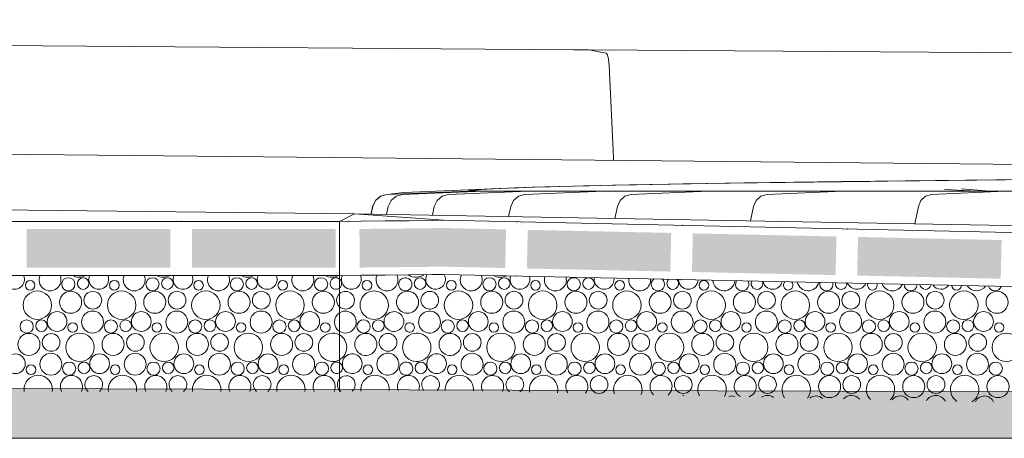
# Model space of a CAD drawing. Header units: millimetres. Extents: x 27350 to 76432, y -300 to 6935.
# Tile 21 of 43: x 68498 to 69774, y -300 to 242. Entities that reach past the tile are written whole.
import ezdxf

# ---------------------------------------------------------------- set-up
doc = ezdxf.new("R2010")
doc.units = ezdxf.units.MM
doc.header["$MEASUREMENT"] = 0
for name, color, linetype in [('Nouveau_Terrain _ Modifié.Terrain', 7, 'Continuous'), ('Nouveau_Terrain _ Original.Terrain', 7, 'Continuous'), ('Nouveau_VRD _ Voirie 3d.VRD', 7, 'Continuous'), ('VRD _ Bordure.VRD', 7, 'Continuous')]:
    doc.layers.add(name, color=color, linetype=linetype)

# ---------------------------------------------------------------- blocks, each defined once
blk = doc.blocks.new('Élément de coupe_10')
at = {"layer": 'VRD _ Bordure.VRD', "color": 7, "linetype": 'Continuous', "lineweight": 15}
for p, q in [((68316.8, 209.7), (69216.3, 203.1)), ((69216.3, 203.1), (69235.9, 203)), ((69235.9, 203), (69258.1, 198.6)), ((69235.9, 203), (70101.7, 197.1)), ((69258.1, 198.6), (69259.9, 196.4)), ((69259.9, 196.4), (69261.3, 190.8)), ((69261.3, 190.8), (69262.1, 183)), ((69262.1, 183), (69267.7, 63)), ((69267.7, 63), (69267.7, 59.9))]:
    blk.add_line(p, q, dxfattribs=at)
blk = doc.blocks.new('Élément de coupe_11')
at = {"layer": 'VRD _ Bordure.VRD', "color": 7, "linetype": 'Continuous', "lineweight": 15}
for p, q in [((69164.5, 25.1), (69266.8, 27.6)), ((69266.8, 27.6), (69270.5, 27.7)), ((69270.5, 27.7), (69412.9, 30.2)), ((69412.9, 30.2), (69418, 30.2)), ((69418, 30.2), (69599.8, 32.7)), ((69599.8, 32.7), (69606.3, 32.8)), ((69606.3, 32.8), (69827.6, 35.3)), ((69827.6, 35.3), (69835.5, 35.4)), ((68974.7, 15.6), (68995.6, 18.1)), ((68995.6, 18.1), (68996.3, 18.2)), ((68996.3, 18.2), (69100, 22.5)), ((69079.3, 20), (69100, 22.5)), ((69100, 22.5), (69100.7, 22.6)), ((69100.2, 22.5), (69100.7, 22.6)), ((69100.7, 22.6), (69162.3, 25)), ((69100.7, 22.6), (69100.7, 22.5)), ((69162.3, 25), (69164.5, 25.1))]:
    blk.add_line(p, q, dxfattribs=at)
blk = doc.blocks.new('Élément de coupe_12')
at = {"layer": 'VRD _ Bordure.VRD', "color": 7, "linetype": 'Continuous', "lineweight": 15}
for p, q in [((68966.3, 13.4), (68959.6, 7.8)), ((68974.7, 15.6), (68966.3, 13.4)), ((69079.3, 20), (68974.7, 15.6)), ((68979.5, 7.8), (68986.2, 13.4)), ((68986.2, 13.4), (68994.6, 15.6)), ((68994.6, 15.6), (69099, 20)), ((69039.1, 7.8), (69045.8, 13.4)), ((69045.8, 13.4), (69054.1, 15.6)), ((69054.1, 15.6), (69157.7, 20)), ((69080, 20), (69079.3, 20)), ((69099, 20), (69080, 20)), ((69138.2, 7.8), (69144.8, 13.4)), ((69144.8, 13.4), (69153, 15.6)), ((69153, 15.6), (69255.3, 20)), ((69276.2, 7.8), (69282.6, 13.4)), ((69282.6, 13.4), (69290.7, 15.6)), ((69290.7, 15.6), (69391.2, 20)), ((69452.4, 7.8), (69458.7, 13.4)), ((69458.7, 13.4), (69466.6, 15.6)), ((69466.6, 15.6), (69564.8, 20)), ((69666, 7.8), (69672.1, 13.4)), ((69672.1, 13.4), (69679.8, 15.6)), ((69679.8, 15.6), (69775.2, 20)), ((69915.9, 7.8), (69921.8, 13.4)), ((69921.8, 13.4), (69929.2, 15.6)), ((69929.2, 15.6), (70021.3, 20)), ((70206.8, 13.4), (70206.8, 13.4)), ((70214, 15.6), (70214, 15.6)), ((68959.6, 7.8), (68956, 0)), ((68975.9, 0), (68979.5, 7.8)), ((69035.6, 0), (69039.1, 7.8)), ((69134.7, 0), (69138.2, 7.8)), ((69272.7, 0), (69276.2, 7.8)), ((69449.1, 0), (69452.4, 7.8)), ((69662.7, 0), (69666, 7.8)), ((69912.7, 0), (69915.9, 7.8)), ((70201.1, 7.8), (70201.1, 7.8)), ((68956, 0), (68953.9, -9.5)), ((68973.7, -9.9), (68975.9, 0)), ((69033.2, -11), (69035.6, 0)), ((69131.9, -12.7), (69134.7, 0)), ((69269.5, -15.2), (69272.7, 0)), ((69445.2, -18.4), (69449.1, 0)), ((69658.2, -22.2), (69662.7, 0)), ((69907.5, -26.7), (69912.7, 0))]:
    blk.add_line(p, q, dxfattribs=at)
blk = doc.blocks.new('Élément de coupe_17')
at = {"layer": 'VRD _ Bordure.VRD', "color": 7, "linetype": 'Continuous', "lineweight": 15}
for p, q in [((68959.3, 7.8), (68966, 13.4)), ((68966.2, 13.4), (68959.5, 7.8)), ((68966, 13.4), (68974.4, 15.6)), ((68966.3, 13.4), (68966.2, 13.4)), ((68974.4, 15.6), (68974.6, 15.6)), ((68974.6, 15.6), (68974.6, 15.6)), ((68955.7, 0), (68959.3, 7.8)), ((68959.5, 7.8), (68955.9, 0)), ((68953.6, -9.5), (68955.7, 0)), ((68955.9, 0), (68953.8, -9.5))]:
    blk.add_line(p, q, dxfattribs=at)
blk = doc.blocks.new('*X21')
at = {"layer": 'Nouveau_VRD _ Voirie 3d.VRD', "color": 33, "linetype": 'Continuous', "lineweight": 15, "true_color": 0xf48e54}
for centre, radius in [((68512, -101.9), 6.2), ((68561.5, -100.6), 8.58), ((68580.7, -99.6), 7.52), ((68621.1, -101.9), 6.2), ((68670.6, -100.6), 8.58), ((68689.8, -99.6), 7.52), ((68730.2, -101.9), 6.2), ((68779.8, -100.6), 8.58), ((68798.9, -99.6), 7.52), ((68839.3, -101.9), 6.2), ((68888.9, -100.6), 8.58), ((68521.4, -127.6), 18.4), ((68564.4, -123.8), 14.3), ((68593.2, -121.2), 11.5), ((68630.5, -127.6), 18.4), ((68673.5, -123.8), 14.3), ((68702.4, -121.2), 11.5), ((68739.6, -127.6), 18.4), ((68782.7, -123.8), 14.3), ((68811.5, -121.2), 11.5), ((68848.7, -127.6), 18.4), ((68891.8, -123.8), 14.3), ((68546.9, -148.8), 12.8), ((68592.9, -149.5), 14.2), ((68656, -148.8), 12.8), ((68702, -149.5), 14.2), ((68765.1, -148.8), 12.8), ((68811.2, -149.5), 14.2), ((68874.2, -148.8), 12.8), ((68507.5, -155.2), 8.58), ((68526.7, -154.2), 7.52), ((68567.1, -156.5), 6.2), ((68616.6, -155.2), 8.58), ((68635.8, -154.2), 7.52), ((68676.2, -156.5), 6.2), ((68725.8, -155.2), 8.58), ((68744.9, -154.2), 7.52), ((68785.3, -156.5), 6.2), ((68834.9, -155.2), 8.58), ((68854, -154.2), 7.52), ((68894.4, -156.5), 6.2), ((68510.4, -178.4), 14.3), ((68539.2, -175.8), 11.5), ((68576.5, -182.2), 18.4), ((68619.5, -178.4), 14.3), ((68648.4, -175.8), 11.5), ((68685.6, -182.2), 18.4), ((68728.7, -178.4), 14.3), ((68757.5, -175.8), 11.5), ((68794.7, -182.2), 18.4), ((68837.8, -178.4), 14.3), ((68866.6, -175.8), 11.5), ((68492.9, -203.4), 12.8), ((68538.9, -204.1), 14.2), ((68602, -203.4), 12.8), ((68648, -204.1), 14.2), ((68711.1, -203.4), 12.8), ((68757.2, -204.1), 14.2), ((68820.2, -203.4), 12.8), ((68866.3, -204.1), 14.2), ((68562.6, -209.8), 8.58), ((68581.8, -208.8), 7.52), ((68671.8, -209.8), 8.58), ((68690.9, -208.8), 7.52), ((68780.9, -209.8), 8.58), ((68800, -208.8), 7.52), ((68890, -209.8), 8.58), ((68513.1, -211.1), 6.2), ((68622.2, -211.1), 6.2), ((68731.3, -211.1), 6.2), ((68840.4, -211.1), 6.2)]:
    blk.add_circle(centre, radius, dxfattribs=at)
for centre, radius, start, end in [((68491.8, -94.2), 12.8, 156.7047, 23.2953), ((68537.8, -94.9), 14.2, 156.3267, 23.6733), ((68575.4, -73), 18.4, 242.0872, 297.9128), ((68600.9, -94.2), 12.8, 156.7047, 23.2953), ((68646.9, -94.9), 14.2, 156.3267, 23.6733), ((68684.5, -73), 18.4, 242.0872, 297.9128), ((68710, -94.2), 12.8, 156.7047, 23.2953), ((68756, -94.9), 14.2, 156.3267, 23.6733), ((68793.6, -73), 18.4, 242.0872, 297.9128), ((68819.1, -94.2), 12.8, 156.7047, 23.2953), ((68865.2, -94.9), 14.2, 156.3267, 23.6733), ((68902.7, -73), 18.4, 242.0872, 297.9128), ((68908, -99.6), 7.52, 50.7615, 309.1491), ((68920.6, -121.2), 11.5, 132.7959, 227.1147), ((68920.3, -149.5), 14.2, 122.0477, 237.8629), ((68903.8, -182.2), 18.4, 60.9809, 298.9297), ((68909.1, -208.8), 7.52, 61.7423, 298.1683), ((68522.5, -236.8), 18.4, 352.299, 187.701), ((68565.5, -233), 14.3, 334.3373, 205.6627), ((68594.4, -230.4), 11.5, 309.7752, 230.2248), ((68631.6, -236.8), 18.4, 352.299, 187.701), ((68674.7, -233), 14.3, 334.3373, 205.6627), ((68703.5, -230.4), 11.5, 309.7752, 230.2248), ((68740.7, -236.8), 18.4, 352.299, 187.701), ((68783.8, -233), 14.3, 334.3373, 205.6627), ((68812.6, -230.4), 11.5, 309.7752, 230.2248), ((68849.8, -236.8), 18.4, 352.299, 187.701), ((68892.9, -233), 14.3, 334.3373, 205.6627), ((68921.7, -230.4), 11.5, 141.5863, 218.3243)]:
    blk.add_arc(centre, radius, start, end, dxfattribs=at)
blk = doc.blocks.new('*X22')
at = {"layer": 'Nouveau_VRD _ Voirie 3d.VRD', "linetype": 'Continuous', "lineweight": 15, "true_color": 0xb5b5b5}
for points in [[(68507.7, -29.2), (68507.7, -79.2), (68693.7, -79.2), (68693.7, -29.2)], [(68721.7, -29.2), (68721.7, -79.2), (68907.8, -79.2), (68907.8, -29.2)]]:
    blk.add_hatch(color=253, dxfattribs=at).paths.add_polyline_path(points)
at = {"layer": 'Nouveau_VRD _ Voirie 3d.VRD', "color": 253, "linetype": 'Continuous', "lineweight": 15, "true_color": 0xb5b5b5}
blk.add_point((68707.7, -19.2), dxfattribs=at)
blk = doc.blocks.new('Élément de coupe_20')
at = {"layer": 'Nouveau_VRD _ Voirie 3d.VRD', "linetype": 'Continuous', "lineweight": 0, "true_color": 0x000000}
blk.add_hatch(color=18, dxfattribs=at).paths.add_polyline_path([(68912.7, -236.8), (68912.8, -236.8), (68912.8, -89.2), (68912.8, -89.2)])
blk.add_hatch(color=18, dxfattribs=at).paths.add_polyline_path([(68912.7, -236.8), (68912.8, -236.8), (68912.8, -89.2), (68912.8, -89.2)])
at = {"layer": 'Nouveau_VRD _ Voirie 3d.VRD', "color": 251, "linetype": 'Continuous', "lineweight": 15, "true_color": 0x6a6a6a}
for p, q in [((68932.4, -9.2), (61184.9, 76)), ((68912.8, -89.2), (68912.8, -89.2))]:
    blk.add_line(p, q, dxfattribs=at)
at = {"layer": 'Nouveau_VRD _ Voirie 3d.VRD', "color": 7, "linetype": 'Continuous', "lineweight": 15}
for p, q in [((68912.8, -19.2), (63700.5, -19.2)), ((68912.8, -89.2), (32668.5, -89.2))]:
    blk.add_line(p, q, dxfattribs=at)
at = {"layer": 'Nouveau_VRD _ Voirie 3d.VRD', "color": 7, "linetype": 'Continuous', "lineweight": 15, "flags": 128}
blk.add_lwpolyline([(68912.8, -19.2), (68912.8, -89.2), (68912.7, -239.2)], dxfattribs=at)
at = {"layer": 'Nouveau_VRD _ Voirie 3d.VRD', "lineweight": 0}
for name in ['*X22', '*X21']:
    blk.add_blockref(name, (0, 0), dxfattribs=at)
blk = doc.blocks.new('*X32')
at = {"layer": 'Nouveau_VRD _ Voirie 3d.VRD', "color": 33, "linetype": 'Continuous', "lineweight": 15, "true_color": 0xf48e54}
for centre, radius, start, end in [((69037.3, -94.2), 12.8, 248.4848, 321.362), ((69029.7, -121.2), 11.5, 284.9556, 75.0444), ((69029.4, -149.5), 14.2, 283.3425, 76.6575), ((69053.1, -155.2), 8.58, 132.3797, 227.6203), ((69056, -178.4), 14.3, 127.3344, 232.6656), ((69038.5, -203.4), 12.8, 46.0544, 116.9929), ((69038.5, -203.4), 12.8, 243.0071, 313.9456), ((69030.8, -230.4), 11.5, 319.24, 80.7115)]:
    blk.add_arc(centre, radius, start, end, dxfattribs=at)
blk = doc.blocks.new('*X33')
at = {"layer": 'Nouveau_VRD _ Voirie 3d.VRD', "linetype": 'Continuous', "lineweight": 15, "true_color": 0xb5b5b5}
blk.add_hatch(color=253, dxfattribs=at).paths.add_polyline_path([(69032.7, -77.9), (69047.3, -77.7), (69047.3, -27.7), (69032.7, -27.9)])
blk = doc.blocks.new('Élément de coupe_25')
at = {"layer": 'Nouveau_VRD _ Voirie 3d.VRD', "color": 251, "linetype": 'Continuous', "lineweight": 15, "true_color": 0x6a6a6a}
blk.add_line((69047.3, -17.7), (68932.4, -9.2), dxfattribs=at)
at = {"layer": 'Nouveau_VRD _ Voirie 3d.VRD', "color": 7, "linetype": 'Continuous', "lineweight": 15}
for p, q in [((69047.3, -17.7), (69032.7, -17.9)), ((69047.3, -87.8), (69032.7, -87.9))]:
    blk.add_line(p, q, dxfattribs=at)
at = {"layer": 'Nouveau_VRD _ Voirie 3d.VRD', "lineweight": 0}
for name in ['*X33', '*X32']:
    blk.add_blockref(name, (0, 0), dxfattribs=at)
blk = doc.blocks.new('*X35')
at = {"layer": 'Nouveau_VRD _ Voirie 3d.VRD', "color": 33, "linetype": 'Continuous', "lineweight": 15, "true_color": 0xf48e54}
for centre in [(69017.1, -99.6), (69018.2, -208.8)]:
    blk.add_circle(centre, 7.52, dxfattribs=at)
for centre, radius, start, end in [((69011.8, -73), 18.4, 239.9842, 304.7416), ((69037.3, -94.2), 12.8, 150.7816, 248.4848), ((68998, -100.6), 8.58, 302.7758, 57.2242), ((69000.9, -123.8), 14.3, 277.0003, 82.9997), ((69029.7, -121.2), 11.5, 75.0444, 284.9556), ((69029.4, -149.5), 14.2, 76.6575, 283.3425), ((69003.6, -156.5), 6.2, 261.3846, 98.6154), ((69012.9, -182.2), 18.4, 235.8883, 124.1117), ((68999.1, -209.8), 8.58, 294.3094, 65.6906), ((69038.5, -203.4), 12.8, 116.9929, 243.0071), ((69002, -233), 14.3, 338.905, 87.4692), ((69030.8, -230.4), 11.5, 80.7115, 222.1108)]:
    blk.add_arc(centre, radius, start, end, dxfattribs=at)
blk = doc.blocks.new('*X36')
at = {"layer": 'Nouveau_VRD _ Voirie 3d.VRD', "linetype": 'Continuous', "lineweight": 15, "true_color": 0xb5b5b5}
blk.add_hatch(color=253, dxfattribs=at).paths.add_polyline_path([(69032.7, -27.9), (69002.6, -28.3), (69002.6, -78.3), (69032.7, -77.9)])
blk = doc.blocks.new('Élément de coupe_26')
at = {"layer": 'Nouveau_VRD _ Voirie 3d.VRD', "color": 7, "linetype": 'Continuous', "lineweight": 15}
for p, q in [((69032.7, -17.9), (69002.6, -18.3)), ((69032.7, -87.9), (69002.6, -88.3))]:
    blk.add_line(p, q, dxfattribs=at)
at = {"layer": 'Nouveau_VRD _ Voirie 3d.VRD', "lineweight": 0}
for name in ['*X36', '*X35']:
    blk.add_blockref(name, (0, 0), dxfattribs=at)
blk = doc.blocks.new('*X38')
at = {"layer": 'Nouveau_VRD _ Voirie 3d.VRD', "color": 33, "linetype": 'Continuous', "lineweight": 15, "true_color": 0xf48e54}
for centre, radius, start, end in [((68974.3, -94.9), 14.2, 260.5285, 26.9706), ((69011.8, -73), 18.4, 236.5843, 239.9842), ((68998, -100.6), 8.58, 57.2242, 302.7758), ((69000.9, -123.8), 14.3, 82.9997, 277.0003), ((68957.8, -127.6), 18.4, 320.2854, 39.7146), ((68983.3, -148.8), 12.8, 206.6952, 153.3048), ((69003.6, -156.5), 6.2, 98.6155, 261.3845), ((68975.7, -175.8), 11.5, 250.9612, 109.0388), ((69012.9, -182.2), 18.4, 124.1117, 235.8883), ((68975.4, -204.1), 14.2, 255.9406, 104.0594), ((68999.1, -209.8), 8.58, 65.6906, 294.3094), ((68958.9, -236.8), 18.4, 354.2601, 44.8734), ((69002, -233), 14.3, 87.4692, 202.3744)]:
    blk.add_arc(centre, radius, start, end, dxfattribs=at)
blk = doc.blocks.new('*X39')
at = {"layer": 'Nouveau_VRD _ Voirie 3d.VRD', "linetype": 'Continuous', "lineweight": 15, "true_color": 0xb5b5b5}
blk.add_hatch(color=253, dxfattribs=at).paths.add_polyline_path([(68971.9, -78.6), (69002.6, -78.3), (69002.6, -28.3), (68971.9, -28.6)])
blk = doc.blocks.new('Élément de coupe_27')
at = {"layer": 'Nouveau_VRD _ Voirie 3d.VRD', "color": 7, "linetype": 'Continuous', "lineweight": 15}
for p, q in [((69002.6, -18.3), (68971.9, -18.6)), ((69002.6, -88.3), (68971.9, -88.6))]:
    blk.add_line(p, q, dxfattribs=at)
at = {"layer": 'Nouveau_VRD _ Voirie 3d.VRD', "lineweight": 0}
for name in ['*X39', '*X38']:
    blk.add_blockref(name, (0, 0), dxfattribs=at)
blk = doc.blocks.new('*X41')
at = {"layer": 'Nouveau_VRD _ Voirie 3d.VRD', "color": 33, "linetype": 'Continuous', "lineweight": 15, "true_color": 0xf48e54}
for centre, radius in [((68948.4, -101.9), 6.2), ((68963.1, -154.2), 7.52), ((68949.6, -211.1), 6.2)]:
    blk.add_circle(centre, radius, dxfattribs=at)
for centre, radius, start, end in [((68974.3, -94.9), 14.2, 154.2406, 260.5285), ((68928.2, -94.2), 12.8, 350.7633, 9.2367), ((68957.8, -127.6), 18.4, 39.7146, 157.6264), ((68957.8, -127.6), 18.4, 202.3736, 320.2854), ((68944, -155.2), 8.58, 248.4363, 111.5637), ((68983.3, -148.8), 12.8, 153.3048, 206.6952), ((68946.9, -178.4), 14.3, 244.9892, 115.0108), ((68975.7, -175.8), 11.5, 109.0388, 250.9612), ((68975.4, -204.1), 14.2, 104.0594, 255.9406), ((68929.3, -203.4), 12.8, 334.1451, 25.8549), ((68958.9, -236.8), 18.4, 44.8734, 170.1606)]:
    blk.add_arc(centre, radius, start, end, dxfattribs=at)
blk = doc.blocks.new('*X42')
at = {"layer": 'Nouveau_VRD _ Voirie 3d.VRD', "linetype": 'Continuous', "lineweight": 15, "true_color": 0xb5b5b5}
blk.add_hatch(color=253, dxfattribs=at).paths.add_polyline_path([(68940.8, -78.9), (68971.9, -78.6), (68971.9, -28.6), (68940.8, -28.9)])
blk = doc.blocks.new('Élément de coupe_28')
at = {"layer": 'Nouveau_VRD _ Voirie 3d.VRD', "color": 7, "linetype": 'Continuous', "lineweight": 15}
for p, q in [((68971.9, -18.6), (68940.8, -18.9)), ((68971.9, -88.6), (68940.8, -88.9))]:
    blk.add_line(p, q, dxfattribs=at)
at = {"layer": 'Nouveau_VRD _ Voirie 3d.VRD', "lineweight": 0}
for name in ['*X42', '*X41']:
    blk.add_blockref(name, (0, 0), dxfattribs=at)
blk = doc.blocks.new('*X44')
at = {"layer": 'Nouveau_VRD _ Voirie 3d.VRD', "color": 33, "linetype": 'Continuous', "lineweight": 15, "true_color": 0xf48e54}
for centre, radius, start, end in [((68928.2, -94.2), 12.8, 156.5483, 350.7633), ((68928.2, -94.2), 12.8, 9.2367, 24.5262), ((68908, -99.6), 7.52, 309.8129, 50.1871), ((68920.6, -121.2), 11.5, 227.6975, 132.3025), ((68957.8, -127.6), 18.4, 157.6264, 202.3736), ((68920.3, -149.5), 14.2, 238.3907, 121.6093), ((68944, -155.2), 8.58, 111.5637, 248.4363), ((68946.9, -178.4), 14.3, 115.0108, 244.9892), ((68903.8, -182.2), 18.4, 299.4289, 60.5711), ((68929.3, -203.4), 12.8, 25.8549, 334.1451), ((68909.1, -208.8), 7.52, 299.4993, 60.5007), ((68921.7, -230.4), 11.5, 310.8954, 140.3278), ((68921.7, -230.4), 11.5, 219.6722, 230.1791), ((68958.9, -236.8), 18.4, 170.1607, 186.9047)]:
    blk.add_arc(centre, radius, start, end, dxfattribs=at)
blk = doc.blocks.new('*X45')
at = {"layer": 'Nouveau_VRD _ Voirie 3d.VRD', "linetype": 'Continuous', "lineweight": 15, "true_color": 0xb5b5b5}
blk.add_hatch(color=253, dxfattribs=at).paths.add_polyline_path([(68938.6, -28.9), (68939.1, -78.9), (68940.8, -78.9), (68940.8, -28.9)])
at = {"layer": 'Nouveau_VRD _ Voirie 3d.VRD', "color": 253, "linetype": 'Continuous', "lineweight": 15, "true_color": 0xb5b5b5}
blk.add_point((68924.5, -19.1), dxfattribs=at)
blk = doc.blocks.new('Élément de coupe_29')
at = {"layer": 'Nouveau_VRD _ Voirie 3d.VRD', "color": 251, "linetype": 'Continuous', "lineweight": 15, "true_color": 0x6a6a6a}
blk.add_line((68932.4, -9.2), (68912.8, -19.2), dxfattribs=at)
at = {"layer": 'Nouveau_VRD _ Voirie 3d.VRD', "color": 7, "linetype": 'Continuous', "lineweight": 15}
for p, q in [((68940.8, -18.9), (68912.8, -19.2)), ((68940.8, -88.9), (68912.8, -89.2))]:
    blk.add_line(p, q, dxfattribs=at)
at = {"layer": 'Nouveau_VRD _ Voirie 3d.VRD', "color": 7, "linetype": 'Continuous', "lineweight": 15, "flags": 128}
blk.add_lwpolyline([(68912.8, -19.2), (68912.8, -89.2), (68912.8, -239.2)], dxfattribs=at)
at = {"layer": 'Nouveau_VRD _ Voirie 3d.VRD', "lineweight": 0}
for name in ['*X45', '*X44']:
    blk.add_blockref(name, (0, 0), dxfattribs=at)
blk = doc.blocks.new('*X69')
at = {"layer": 'Nouveau_VRD _ Voirie 3d.VRD', "color": 33, "linetype": 'Continuous', "lineweight": 15, "true_color": 0xf48e54}
for centre, radius in [((69057.6, -101.9), 6.2), ((69107.1, -100.6), 8.58), ((69126.2, -99.6), 7.52), ((69166.7, -101.9), 6.2), ((69216.2, -100.6), 8.58), ((69235.4, -99.6), 7.52), ((69275.8, -101.9), 6.2), ((69384.9, -101.9), 6.2), ((69066.9, -127.6), 18.4), ((69110, -123.8), 14.3), ((69138.8, -121.2), 11.5), ((69176, -127.6), 18.4), ((69219.1, -123.8), 14.3), ((69247.9, -121.2), 11.5), ((69285.1, -127.6), 18.4), ((69328.2, -123.8), 14.3), ((69357, -121.2), 11.5), ((69394.3, -127.6), 18.4), ((69437.3, -123.8), 14.3), ((69466.1, -121.2), 11.5), ((69503.4, -127.6), 18.4), ((69546.4, -123.8), 14.3), ((69575.2, -121.2), 11.5), ((69612.5, -127.6), 18.4), ((69655.6, -123.8), 14.3), ((69684.4, -121.2), 11.5), ((69721.6, -127.6), 18.4), ((69764.7, -123.8), 14.3), ((69092.5, -148.8), 12.8), ((69138.5, -149.5), 14.2), ((69201.6, -148.8), 12.8), ((69247.6, -149.5), 14.2), ((69310.7, -148.8), 12.8), ((69356.7, -149.5), 14.2), ((69419.8, -148.8), 12.8), ((69465.8, -149.5), 14.2), ((69528.9, -148.8), 12.8), ((69574.9, -149.5), 14.2), ((69638, -148.8), 12.8), ((69684.1, -149.5), 14.2), ((69747.1, -148.8), 12.8), ((69072.2, -154.2), 7.52), ((69112.7, -156.5), 6.2), ((69162.2, -155.2), 8.58), ((69181.4, -154.2), 7.52), ((69221.8, -156.5), 6.2), ((69271.3, -155.2), 8.58), ((69290.5, -154.2), 7.52), ((69330.9, -156.5), 6.2), ((69380.4, -155.2), 8.58), ((69399.6, -154.2), 7.52), ((69440, -156.5), 6.2), ((69489.5, -155.2), 8.58), ((69508.7, -154.2), 7.52), ((69549.1, -156.5), 6.2), ((69598.7, -155.2), 8.58), ((69617.8, -154.2), 7.52), ((69658.2, -156.5), 6.2), ((69707.8, -155.2), 8.58), ((69726.9, -154.2), 7.52), ((69767.3, -156.5), 6.2), ((69084.8, -175.8), 11.5), ((69122, -182.2), 18.4), ((69165.1, -178.4), 14.3), ((69193.9, -175.8), 11.5), ((69231.1, -182.2), 18.4), ((69274.2, -178.4), 14.3), ((69303, -175.8), 11.5), ((69340.3, -182.2), 18.4), ((69383.3, -178.4), 14.3), ((69412.1, -175.8), 11.5), ((69449.4, -182.2), 18.4), ((69492.4, -178.4), 14.3), ((69521.2, -175.8), 11.5), ((69558.5, -182.2), 18.4), ((69601.6, -178.4), 14.3), ((69630.4, -175.8), 11.5), ((69667.6, -182.2), 18.4), ((69710.7, -178.4), 14.3), ((69739.5, -175.8), 11.5), ((69776.7, -182.2), 18.4), ((69084.5, -204.1), 14.2), ((69147.6, -203.4), 12.8), ((69193.6, -204.1), 14.2), ((69256.7, -203.4), 12.8), ((69302.7, -204.1), 14.2), ((69365.8, -203.4), 12.8), ((69411.8, -204.1), 14.2), ((69474.9, -203.4), 12.8), ((69520.9, -204.1), 14.2), ((69584, -203.4), 12.8), ((69630.1, -204.1), 14.2), ((69693.1, -203.4), 12.8), ((69739.2, -204.1), 14.2), ((69108.2, -209.8), 8.58), ((69127.4, -208.8), 7.52), ((69217.3, -209.8), 8.58), ((69236.5, -208.8), 7.52), ((69326.4, -209.8), 8.58), ((69345.6, -208.8), 7.52), ((69435.5, -209.8), 8.58), ((69454.7, -208.8), 7.52), ((69544.7, -209.8), 8.58), ((69563.8, -208.8), 7.52), ((69653.8, -209.8), 8.58), ((69672.9, -208.8), 7.52), ((69762.9, -209.8), 8.58), ((69058.7, -211.1), 6.2), ((69167.8, -211.1), 6.2), ((69276.9, -211.1), 6.2), ((69386, -211.1), 6.2), ((69495.1, -211.1), 6.2), ((69604.2, -211.1), 6.2), ((69713.3, -211.1), 6.2), ((69249, -230.4), 11.5), ((69358.1, -230.4), 11.5), ((69467.2, -230.4), 11.5), ((69547.6, -233), 14.3), ((69576.4, -230.4), 11.5), ((69656.7, -233), 14.3), ((69685.5, -230.4), 11.5), ((69765.8, -233), 14.3)]:
    blk.add_circle(centre, radius, dxfattribs=at)
for centre, radius, start, end in [((69037.3, -94.2), 12.8, 321.362, 30.4166), ((69083.4, -94.9), 14.2, 152.1602, 25.3672), ((69120.9, -73), 18.4, 241.8526, 295.6748), ((69146.5, -94.2), 12.8, 158.8653, 18.662), ((69192.5, -94.9), 14.2, 162.3877, 15.1397), ((69255.6, -94.2), 12.8, 169.7928, 7.7346), ((69301.6, -94.9), 14.2, 172.0985, 5.4289), ((69325.3, -100.6), 8.58, 125.571, 51.9564), ((69344.5, -99.6), 7.52, 132.9912, 44.5362), ((69364.7, -94.2), 12.8, 180.396, 357.1314), ((69410.7, -94.9), 14.2, 181.6186, 355.9088), ((69434.4, -100.6), 8.58, 147.0172, 30.5102), ((69453.6, -99.6), 7.52, 154.9599, 22.5675), ((69473.8, -94.2), 12.8, 191.0563, 346.4711), ((69494, -101.9), 6.2, 132.6483, 44.8791), ((69519.8, -94.9), 14.2, 191.2191, 346.3083), ((69543.5, -100.6), 8.58, 164.1873, 13.3401), ((69562.7, -99.6), 7.52, 173.5635, 3.9639), ((69582.9, -94.2), 12.8, 202.1746, 335.3528), ((69603.1, -101.9), 6.2, 158.8133, 18.7141), ((69628.9, -94.9), 14.2, 201.1936, 336.3338), ((69652.7, -100.6), 8.58, 180.0714, 357.456), ((69671.8, -99.6), 7.52, 191.6098, 345.9176), ((69692, -94.2), 12.8, 214.3369, 323.1905), ((69712.2, -101.9), 6.2, 180.9601, 356.5673), ((69738.1, -94.9), 14.2, 211.9543, 325.5731), ((69761.8, -100.6), 8.58, 196.06, 341.4673), ((69053.1, -155.2), 8.58, 227.6203, 132.3797), ((69056, -178.4), 14.3, 232.6656, 127.3344), ((69038.5, -203.4), 12.8, 313.9456, 46.0544), ((69068, -236.8), 18.4, 354.12, 183.4074), ((69111.1, -233), 14.3, 333.3038, 204.2236), ((69139.9, -230.4), 11.5, 303.8231, 233.7043), ((69177.1, -236.8), 18.4, 346.6908, 190.8366), ((69220.2, -233), 14.3, 322.2958, 215.2316), ((69286.3, -236.8), 18.4, 339.048, 198.4794), ((69329.3, -233), 14.3, 309.3994, 228.128), ((69395.4, -236.8), 18.4, 331.0178, 206.5096), ((69438.4, -233), 14.3, 291.3415, 246.1859), ((69504.5, -236.8), 18.4, 322.3403, 215.1871), ((69613.6, -236.8), 18.4, 312.5484, 224.979), ((69722.7, -236.8), 18.4, 300.5365, 236.9909), ((69357.8, -258.7), 14.2, 86.4966, 91.0308), ((69420.9, -258), 12.8, 71.2045, 106.3229), ((69466.9, -258.7), 14.2, 55.2075, 122.3199), ((69530, -258), 12.8, 49.0267, 128.5007), ((69576.1, -258.7), 14.2, 40.6358, 136.8916), ((69639.1, -258), 12.8, 34.5362, 142.9912), ((69685.2, -258.7), 14.2, 28.8694, 148.658), ((69748.2, -258), 12.8, 22.3512, 155.1762)]:
    blk.add_arc(centre, radius, start, end, dxfattribs=at)
blk = doc.blocks.new('*X70')
at = {"layer": 'Nouveau_VRD _ Voirie 3d.VRD', "linetype": 'Continuous', "lineweight": 15, "true_color": 0xb5b5b5}
for points in [[(69128.6, -29.5), (69047.3, -27.7), (69047.3, -77.8), (69127.5, -79.5)], [(69341.4, -84.1), (69342.5, -34.1), (69156.6, -30.1), (69155.5, -80.1)], [(69555.4, -88.7), (69556.5, -38.7), (69370.5, -34.7), (69369.4, -84.7)], [(69769.4, -93.3), (69770.5, -43.3), (69584.5, -39.3), (69583.4, -89.3)]]:
    blk.add_hatch(color=253, dxfattribs=at).paths.add_polyline_path(points)
at = {"layer": 'Nouveau_VRD _ Voirie 3d.VRD', "color": 253, "linetype": 'Continuous', "lineweight": 15, "true_color": 0xb5b5b5}
for p in [(69142.8, -19.8), (69356.7, -24.4), (69570.7, -29), (69141.3, -89.8), (69355.2, -94.4), (69569.2, -99)]:
    blk.add_point(p, dxfattribs=at)
blk = doc.blocks.new('Élément de coupe_38')
at = {"layer": 'Nouveau_VRD _ Voirie 3d.VRD', "color": 251, "linetype": 'Continuous', "lineweight": 15, "true_color": 0x6a6a6a}
blk.add_line((74203.7, -103.8), (68932.4, -9.2), dxfattribs=at)
at = {"layer": 'Nouveau_VRD _ Voirie 3d.VRD', "color": 7, "linetype": 'Continuous', "lineweight": 15}
for p, q in [((69047.3, -17.7), (73259.6, -108.6)), ((69047.3, -87.8), (73259.6, -178.7))]:
    blk.add_line(p, q, dxfattribs=at)
at = {"layer": 'Nouveau_VRD _ Voirie 3d.VRD', "lineweight": 0}
for name in ['*X70', '*X69']:
    blk.add_blockref(name, (0, 0), dxfattribs=at)
blk = doc.blocks.new('Élément de coupe_63')
at = {"layer": 'Nouveau_Terrain _ Original.Terrain', "linetype": 'Continuous', "lineweight": 15, "true_color": 0xf48e54}
h = blk.add_hatch(dxfattribs=at)
h.set_pattern_fill('Terre', color=33, style=0, pattern_type=2)
h.set_pattern_definition([(45, (0, 0), (-137.8858, 137.8858), []), (45, (-45.96, 45.96), (-275.7716, 275.7716), []), (45, (-91.92, 91.92), (-275.7716, 275.7716), []), (135, (-137.886, 137.886), (45.96194, 45.96194), [195, -195])])
h.paths.add_polyline_path([(76432.2, -262.5), (62314.6, -214.3), (61687.8, -214.2), (61020.5, -213.9), (60333.5, -213.5), (59648.3, -212.9), (58986.1, -212.1), (49665.6, -72.6), (48951.7, -70.3), (48284.7, -67.6), (47680.6, -64.4), (47142.8, -61), (38877.3, 14.2), (27349.9, 242), (27349.9, -300), (76432.2, -300)])
at = {"layer": 'Nouveau_Terrain _ Original.Terrain', "color": 7, "linetype": 'Continuous', "lineweight": 15}
blk.add_line((71929.5, -300), (29629.5, -300), dxfattribs=at)
at = {"layer": 'Nouveau_Terrain _ Original.Terrain', "color": 7, "linetype": 'Continuous', "lineweight": 15, "flags": 128}
blk.add_lwpolyline([(27349.9, 242), (38877.3, 14.2), (47142.8, -61), (47680.6, -64.4), (48284.7, -67.6), (48951.7, -70.3), (49665.6, -72.6), (58986.1, -212.1), (59648.3, -212.9), (60333.5, -213.5), (61020.5, -213.9), (61687.8, -214.2), (62314.6, -214.3), (76432.2, -262.5)], dxfattribs=at)
blk = doc.blocks.new('Élément de coupe_64')
at = {"layer": 'Nouveau_VRD _ Voirie 3d.VRD', "color": 251, "linetype": 'Continuous', "lineweight": 15, "true_color": 0x6a6a6a}
blk.add_line((70098.8, 51.8), (68271, 69.7), dxfattribs=at)
blk = doc.blocks.new('Élément de coupe_418')
at = {"layer": 'Nouveau_Terrain _ Modifié.Terrain', "color": 7, "linetype": 'Continuous', "lineweight": 15}
for p, q in [((69197.5, 26.1), (69166.8, 25.2)), ((69170.9, 25.3), (69179, 25.5)), ((69179, 25.5), (69185.8, 25.7)), ((69251.1, 27.3), (69197.5, 26.1)), ((69219, 26.6), (69228.8, 26.8)), ((69228.8, 26.8), (69236.6, 27)), ((69270.5, 27.7), (69251.1, 27.3)), ((69314.6, 28.6), (69270.5, 27.7)), ((69276.7, 27.8), (69288.3, 28.1)), ((69288.3, 28.1), (69297.4, 28.2)), ((69387.7, 29.8), (69314.6, 28.6)), ((69343.9, 29.1), (69357.6, 29.3)), ((69357.6, 29.3), (69368.3, 29.5)), ((69470.5, 31.1), (69387.7, 29.8)), ((69420.2, 30.3), (69436.6, 30.6)), ((69436.6, 30.6), (69449.1, 30.7)), ((69562.8, 32.3), (69470.5, 31.1)), ((69505.4, 31.5), (69525.1, 31.8)), ((69525.1, 31.8), (69540, 32)), ((69664.5, 33.5), (69562.8, 32.3)), ((69599.3, 32.7), (69623.1, 33)), ((69623.1, 33), (69640.9, 33.2)), ((69775.4, 34.8), (69664.5, 33.5)), ((69701.7, 33.9), (69730.3, 34.3)), ((69730.3, 34.3), (69749.1, 34.5)), ((69082, 21.1), (69079.3, 20)), ((69095.9, 22.3), (69082, 21.1)), ((69119.8, 23.6), (69095.9, 22.3)), ((69099, 20), (69108.9, 20)), ((69104.5, 22.8), (69109.2, 23.1)), ((69108.9, 20), (69138.7, 20)), ((69109.2, 23.1), (69113.9, 23.3)), ((69153.7, 24.8), (69119.8, 23.6)), ((69132.7, 24), (69139.2, 24.3)), ((69138.7, 20), (69178.4, 20)), ((69139.2, 24.3), (69144.9, 24.5)), ((69163.6, 25.1), (69153.7, 24.8)), ((69178.4, 20), (69228, 20)), ((69228, 20), (69287.4, 20)), ((69287.4, 20), (69356.5, 20)), ((69356.5, 20), (69435.3, 20)), ((69435.3, 20), (69523.7, 20)), ((69523.7, 20), (69621.5, 20)), ((69621.5, 20), (69728.6, 20)), ((69728.6, 20), (69844.9, 20))]:
    blk.add_line(p, q, dxfattribs=at)
at = {"layer": 'Nouveau_Terrain _ Modifié.Terrain', "color": 114, "linetype": 'Continuous', "lineweight": 15, "true_color": 0x00ad56}
for p, q in [((69084.2, 21), (69082.6, 21.1)), ((69084.2, 21), (69082.6, 21.1)), ((69092.8, 20), (69089, 20.4)), ((69092.8, 20), (69089, 20.4)), ((69739, 20), (69696.5, 22.1)), ((69739, 20), (69696.5, 22.1)), ((69755.3, 20), (69718.4, 23)), ((69755.3, 20), (69718.4, 23))]:
    blk.add_line(p, q, dxfattribs=at)

msp = doc.modelspace()

# ---------------------------------------------------------------- block references
at = {"layer": 'Nouveau_Terrain _ Modifié.Terrain', "lineweight": 0}
msp.add_blockref('Élément de coupe_418', (0, 0), dxfattribs=at)
at = {"layer": 'Nouveau_Terrain _ Original.Terrain', "lineweight": 0}
msp.add_blockref('Élément de coupe_63', (0, 0), dxfattribs=at)
at = {"layer": 'Nouveau_VRD _ Voirie 3d.VRD', "lineweight": 0}
for name in ['Élément de coupe_64', 'Élément de coupe_20', 'Élément de coupe_29', 'Élément de coupe_25', 'Élément de coupe_38', 'Élément de coupe_28', 'Élément de coupe_27', 'Élément de coupe_26']:
    msp.add_blockref(name, (0, 0), dxfattribs=at)
at = {"layer": 'VRD _ Bordure.VRD', "lineweight": 0}
for name in ['Élément de coupe_10', 'Élément de coupe_11', 'Élément de coupe_17', 'Élément de coupe_12']:
    msp.add_blockref(name, (0, 0), dxfattribs=at)

doc.saveas('drawing.dxf')
